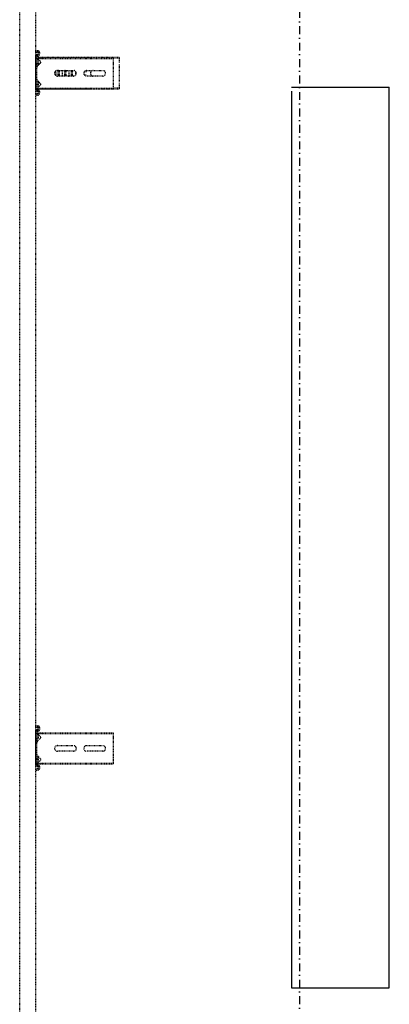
# Model space of a CAD drawing. Header units: centimetres. Extents: x 42630 to 130002, y 15 to 29179.
# Tile 20 of 165: x 50028 to 50087, y 4652 to 4810. Entities that reach past the tile are written whole.
import ezdxf

# ---------------------------------------------------------------- set-up
doc = ezdxf.new("R2010")
doc.units = ezdxf.units.CM
doc.header["$LTSCALE"] = 0.01
doc.linetypes.add('DASHDOT2', pattern=[12.7, 6.35, -3.175, 0, -3.175])
doc.linetypes.add('DASHED2', pattern=[9.525, 6.35, -3.175])
doc.layers.get('0').update_dxf_attribs({"color": 253})
doc.layers.add('A-Grid', color=253, linetype='DASHDOT2')
doc.layers.add('CKDRZWI_', color=253, linetype='Continuous')
doc.layers.add('Elospr', color=32, linetype='Continuous', lineweight=30)

# ---------------------------------------------------------------- blocks, each defined once
blk = doc.blocks.new('A$7E8814A102C37C')
at = {"layer": 'A-Grid', "ltscale": 20}
blk.add_lwpolyline([(500, -130), (500, -1964.5)], dxfattribs=at)
blk = doc.blocks.new('A$7E8814B27261F1')
at = {"color": 7, "linetype": 'DASHED2', "ltscale": 10}
for p, q in [((711.3, 325.5), (4186.6, 325.5)), ((4186.6, 300), (711.3, 300)), ((1809.8, 299.7), (1807.8, 299.5)), ((1808.2, 296.1), (1807.8, 299.5)), ((1810.5, 299.7), (1809.8, 299.7)), ((1810.2, 296.4), (1809.8, 299.7)), ((1810.9, 296.4), (1810.5, 299.7)), ((1813.4, 295.5), (1811.2, 295.5)), ((1813.4, 293.5), (1811.2, 293.5)), ((1814.1, 293.5), (1813.4, 293.5)), ((1814.5, 297.4), (1814.4, 296.4)), ((1816.5, 297.1), (1816.4, 296.1)), ((1817.2, 297.1), (1817.1, 296.1)), ((1869.7, 300), (1817.5, 300)), ((1833.7, 298), (1817.5, 298)), ((1818.3, 296.6), (1819.4, 297.5)), ((1818.3, 296.6), (1818.3, 286.5)), ((1818.3, 286.5), (1818.3, 175)), ((1819.4, 297.5), (1824.5, 291.7)), ((1819.4, 297.5), (1819.4, 286.5)), ((1819.4, 286.5), (1819.4, 175)), ((1821.9, 298), (1821.9, 296)), ((1829.9, 296), (1821.9, 296)), ((1826.2, 291.6), (1831.8, 297.2)), ((1829.9, 296), (1829.9, 298)), ((1830.4, 296), (1829.9, 296)), ((1830.4, 296), (1830.4, 298)), ((1833.7, 298), (1836.1, 298)), ((1836.1, 298), (1850.4, 298)), ((1850.4, 298), (1852.7, 298)), ((1869.7, 298), (1852.7, 298)), ((1854.6, 297.2), (1860.2, 291.6)), ((1857.4, 298), (1857.4, 296)), ((1865.4, 296), (1857.4, 296)), ((1861.9, 291.7), (1867, 297.5)), ((1865.4, 296), (1865.4, 298)), ((1865.7, 296), (1865.4, 296)), ((1865.9, 296.2), (1865.9, 298)), ((1867, 297.5), (1868.2, 296.6)), ((1867, 297.5), (1867, 286.5)), ((1867, 286.5), (1867, 175)), ((1868.2, 296.6), (1868.2, 286.5)), ((1868.2, 286.5), (1868.2, 175)), ((1870.4, 300), (1869.7, 300)), ((1870.8, 296.1), (1870.7, 297.1)), ((1872.8, 296.4), (1872.7, 297.4)), ((1873.5, 296.4), (1873.4, 297.4)), ((1876, 295.5), (1873.8, 295.5)), ((1876, 293.5), (1873.8, 293.5)), ((1876.7, 293.5), (1876, 293.5)), ((1877.4, 299.7), (1877, 296.4)), ((1878.1, 299.7), (1877.4, 299.7)), ((1877.4, 299.7), (1879.4, 299.5)), ((1878.1, 299.7), (1880.1, 299.5)), ((1879.4, 299.5), (1879, 296.1)), ((1880.1, 299.5), (1879.4, 299.5)), ((1880.1, 299.5), (1879.7, 296.1)), ((2893.8, 299.7), (2891.8, 299.5)), ((2892.2, 296.1), (2891.8, 299.5)), ((2894.5, 299.7), (2893.8, 299.7)), ((2894.2, 296.4), (2893.8, 299.7)), ((2894.9, 296.4), (2894.5, 299.7)), ((2897.4, 295.5), (2895.2, 295.5)), ((2897.4, 293.5), (2895.2, 293.5)), ((2898.1, 293.5), (2897.4, 293.5)), ((2898.5, 297.4), (2898.4, 296.4)), ((2900.5, 297.1), (2900.4, 296.1)), ((2901.2, 297.1), (2901.1, 296.1)), ((2953.7, 300), (2901.5, 300)), ((2917.8, 298), (2901.5, 298)), ((2902.3, 295.6), (2901.8, 295.1)), ((2901.8, 294.8), (2901.8, 295.1)), ((2901.8, 226.5), (2901.8, 294.8)), ((2902.3, 296.6), (2903.5, 297.5)), ((2902.3, 296.6), (2902.3, 286.5)), ((2902.3, 286.5), (2902.3, 175)), ((2903.5, 297.5), (2908.6, 291.7)), ((2903.5, 297.5), (2903.5, 286.5)), ((2903.5, 286.5), (2903.5, 175)), ((2905.9, 298), (2905.9, 296)), ((2913.9, 296), (2905.9, 296)), ((2910.3, 291.6), (2915.9, 297.2)), ((2913.2, 295.2), (2910.7, 292.3)), ((2913.9, 296), (2913.9, 298)), ((2914.4, 296), (2913.9, 296)), ((2914.4, 296), (2914.4, 298)), ((2917.8, 298), (2920.1, 298)), ((2920.1, 298), (2934.4, 298)), ((2934.4, 298), (2936.7, 298)), ((2953.7, 298), (2936.7, 298)), ((2938.7, 297.2), (2944.3, 291.6)), ((2941.4, 298), (2941.4, 296)), ((2949.4, 296), (2941.4, 296)), ((2943.9, 292.3), (2941.4, 295.2)), ((2946, 291.7), (2951.1, 297.5)), ((2949.4, 296), (2949.4, 298)), ((2949.8, 296), (2949.4, 296)), ((2949.9, 296.1), (2949.9, 298)), ((2951.1, 297.5), (2952.2, 296.6)), ((2951.1, 297.5), (2951.1, 286.5)), ((2951.1, 286.5), (2951.1, 175)), ((2952.2, 296.6), (2952.2, 286.5)), ((2952.8, 295.1), (2952.2, 295.6)), ((2952.2, 286.5), (2952.2, 175)), ((2952.8, 294.8), (2952.8, 295.1)), ((2952.8, 226.5), (2952.8, 294.8)), ((2954.5, 300), (2953.7, 300)), ((2954.8, 296.1), (2954.7, 297.1)), ((2956.8, 296.4), (2956.7, 297.4)), ((2957.5, 296.4), (2957.4, 297.4)), ((2960, 295.5), (2957.8, 295.5)), ((2960, 293.5), (2957.8, 293.5)), ((2960.7, 293.5), (2960, 293.5)), ((2961.4, 299.7), (2961, 296.4)), ((2962.1, 299.7), (2961.4, 299.7)), ((2961.4, 299.7), (2963.4, 299.5)), ((2962.1, 299.7), (2964.1, 299.5)), ((2963.4, 299.5), (2963, 296.1)), ((2964.1, 299.5), (2963.4, 299.5)), ((2964.1, 299.5), (2963.7, 296.1)), ((1838.7, 239), (1838.7, 265)), ((1847.7, 265), (1847.7, 239)), ((2922.8, 239), (2922.8, 265)), ((2931.8, 265), (2931.8, 239)), ((2901.8, 214.8), (2901.8, 226.5)), ((2924.8, 221.7), (2924.8, 218)), ((2929.8, 218), (2929.8, 221.7)), ((2952.8, 214.8), (2952.8, 226.5)), ((1838.7, 192), (1838.7, 218)), ((1847.7, 218), (1847.7, 192)), ((2901.8, 165.8), (2901.8, 214.8)), ((2922.8, 192), (2922.8, 218)), ((2931.8, 218), (2931.8, 192)), ((2952.8, 165.8), (2952.8, 214.8)), ((1818.3, 175), (1819.4, 175)), ((1819.4, 175), (1824.5, 175)), ((1824.5, 175), (1826.2, 175)), ((1826.2, 175), (1831.8, 175)), ((1831.8, 175), (1833.7, 175)), ((1833.7, 175), (1852.7, 175)), ((1852.7, 175), (1854.6, 175)), ((1854.6, 175), (1860.2, 175)), ((1860.2, 175), (1861.9, 175)), ((1861.9, 175), (1867, 175)), ((1867, 175), (1868.2, 175)), ((2902.3, 175), (2903.5, 175)), ((2903.2, 165.8), (2903.2, 175)), ((2903.5, 175), (2908.6, 175)), ((2908.6, 175), (2910.3, 175)), ((2910.3, 175), (2915.9, 175)), ((2915.9, 175), (2917.8, 175)), ((2917.8, 175), (2936.7, 175)), ((2936.7, 175), (2938.7, 175)), ((2938.7, 175), (2944.3, 175)), ((2944.3, 175), (2946, 175)), ((2946, 175), (2951.1, 175)), ((2951.1, 175), (2952.2, 175)), ((2951.4, 165.8), (2951.4, 175)), ((2903.2, 165.8), (2901.8, 165.8)), ((2906.9, 165.8), (2903.2, 165.8)), ((2910.7, 165.8), (2906.9, 165.8)), ((2916.2, 165.8), (2913.2, 165.8)), ((2938.4, 165.8), (2916.2, 165.8)), ((2941.4, 165.8), (2938.4, 165.8)), ((2947.7, 165.8), (2943.9, 165.8)), ((2951.4, 165.8), (2947.7, 165.8)), ((2952.8, 165.8), (2951.4, 165.8))]:
    blk.add_line(p, q, dxfattribs=at)
for centre, radius, start, end in [((1825.4, 292.5), 1.2, 221, 315), ((1833.7, 295.3), 2.7, 90, 135), ((1852.7, 295.3), 2.7, 45, 90), ((1861, 292.5), 1.2, 225, 319), ((2909.5, 292.5), 1.2, 221, 315), ((2908.8, 294), 2.5, 269.1807, 318.2563), ((2916.2, 292.5), 4, 118.955, 138.2563), ((2916.2, 292.5), 4, 106.0382, 116.0421), ((2917.8, 295.3), 2.7, 90, 135), ((2936.7, 295.3), 2.7, 45, 90), ((2938.4, 292.5), 4, 41.7437, 73.9618), ((2945.8, 294), 2.5, 221.7437, 270.4704), ((2945.1, 292.5), 1.2, 225, 319), ((1843.2, 265), 4.5, 0, 180), ((2927.3, 265), 4.5, 0, 180), ((1843.2, 239), 4.5, 180, 0), ((2927.3, 239), 4.5, 180, 0), ((1843.2, 218), 4.5, 0, 180), ((2927.3, 218), 4.5, 0, 180), ((2927.3, 207.3), 4.5, 155.1667, 180), ((2927.3, 207.3), 4.5, 112.113, 155.1667), ((2927.3, 207.3), 4.5, 67.887, 112.113), ((2927.3, 207.3), 4.5, 24.8333, 67.887), ((2927.3, 207.3), 4.5, 0, 24.8333), ((1843.2, 192), 4.5, 180, 0), ((2927.3, 192), 4.5, 180, 0)]:
    blk.add_arc(centre, radius, start, end, dxfattribs=at)
for centre, major_axis, ratio, start_param, end_param in [((1811.2, 296.5), (0, -3), 0.999962, 4.834562, 6.283185), ((1811.2, 296.5), (0, -1), 0.999962, 4.834562, 6.283185), ((1811.9, 296.5), (0, -1), 0.999962, 4.834562, 6.283185), ((1813.4, 296.5), (0, 1), 0.999962, 3.141593, 4.590216), ((1813.4, 296.5), (0, 3), 0.999962, 3.141593, 4.590216), ((1814.1, 296.5), (0, 3), 0.999962, 3.141593, 4.590216), ((1817.5, 297), (0, 3), 0.999962, 0, 1.448623), ((1817.5, 297), (0, 1), 0.999962, 0, 1.448623), ((1818.2, 297), (0, 1), 0.999962, 0.000002, 1.448623), ((1869.7, 297), (0, -3), 0.999962, 1.692969, 3.141593), ((1869.7, 297), (0, -1), 0.999962, 1.692969, 3.141593), ((1870.4, 297), (0, -3), 0.999962, 1.692969, 3.141593), ((1873.8, 296.5), (0, -3), 0.999962, 4.834562, 6.283185), ((1873.8, 296.5), (0, -1), 0.999962, 4.834562, 6.283185), ((1874.5, 296.5), (0, -1), 0.999962, 4.834562, 6.283185), ((1876, 296.5), (0, 1), 0.999962, 3.141593, 4.590216), ((1876, 296.5), (0, 3), 0.999962, 3.141593, 4.590216), ((1876.7, 296.5), (0, 3), 0.999962, 3.141593, 4.590216), ((2895.2, 296.5), (0, -3), 0.999962, 4.834562, 6.283185), ((2895.2, 296.5), (0, -1), 0.999962, 4.834562, 6.283185), ((2895.9, 296.5), (0, -1), 0.999962, 4.834562, 6.283185), ((2897.4, 296.5), (0, 1), 0.999962, 3.141593, 4.590216), ((2897.4, 296.5), (0, 3), 0.999962, 3.141593, 4.590216), ((2898.1, 296.5), (0, 3), 0.999962, 3.141593, 4.590216), ((2901.5, 297), (0, 3), 0.999962, 0, 1.448623), ((2901.5, 297), (0, 1), 0.999962, 0, 1.448623), ((2902.2, 297), (0, 1), 0.999962, 0, 1.448623), ((2953.7, 297), (0, -3), 0.999962, 1.692969, 3.141593), ((2953.7, 297), (0, -1), 0.999962, 1.692969, 3.141593), ((2954.5, 297), (0, -3), 0.999962, 1.692969, 3.141593), ((2957.8, 296.5), (0, -3), 0.999962, 4.834562, 6.283185), ((2957.8, 296.5), (0, -1), 0.999962, 4.834562, 6.283185), ((2958.5, 296.5), (0, -1), 0.999962, 4.834562, 6.283185), ((2960, 296.5), (0, 1), 0.999962, 3.141593, 4.590216), ((2960, 296.5), (0, 3), 0.999962, 3.141593, 4.590216), ((2960.7, 296.5), (0, 3), 0.999962, 3.141593, 4.590216), ((2927.3, 263.3), (4.5, 0), 0.220826, 0, 3.141593), ((2927.3, 261.3), (-4.5, 0), 0.220826, 3.141593, 6.283185), ((2927.3, 257.5), (-4.5, 0), 0.220826, 0, 3.141593), ((2927.3, 252.7), (4.5, 0), 0.220826, 0, 3.141593), ((2927.3, 268.1), (-4.5, 0), 0.220826, 0.603213, 2.538379), ((2927.3, 250.7), (-4.5, 0), 0.220826, 3.141593, 6.283185), ((2927.3, 246.9), (-4.5, 0), 0.220826, 0, 3.141593), ((2927.3, 242.1), (4.5, 0), 0.220826, 0, 3.141593), ((2927.3, 240.1), (-4.5, 0), 0.220826, 3.141593, 6.283185), ((2927.3, 236.3), (-4.5, 0), 0.220826, 0.871062, 2.270531)]:
    blk.add_ellipse(centre, major_axis=major_axis, ratio=ratio, start_param=start_param, end_param=end_param, dxfattribs=at)

msp = doc.modelspace()

# ---------------------------------------------------------------- linework, layer by layer
at = {"layer": 'Elospr'}
for p, q in [((50071.509, 4799.13, 425.286), (50087.236, 4799.13, 425.286)), ((50071.509, 4798.479, 425.286), (50071.509, 4654.479, 425.286)), ((50087.236, 4654.479, 425.286), (50087.236, 4799.13, 425.286)), ((50071.509, 4654.479, 425.286), (50087.236, 4654.479, 425.286))]:
    msp.add_line(p, q, dxfattribs=at)

# ---------------------------------------------------------------- block references
at = {"layer": 'A-Grid', "lineweight": -3}
msp.add_blockref('A$7E8814A102C37C', (49572.82, 6187.604), dxfattribs=at)
at = {"layer": 'CKDRZWI_', "xscale": 0.1, "yscale": 0.1, "zscale": 0.1, "rotation": 89.99999999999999}
msp.add_blockref('A$7E8814B27261F1', (50060.429, 4508.604), dxfattribs=at)

doc.saveas('drawing.dxf')
